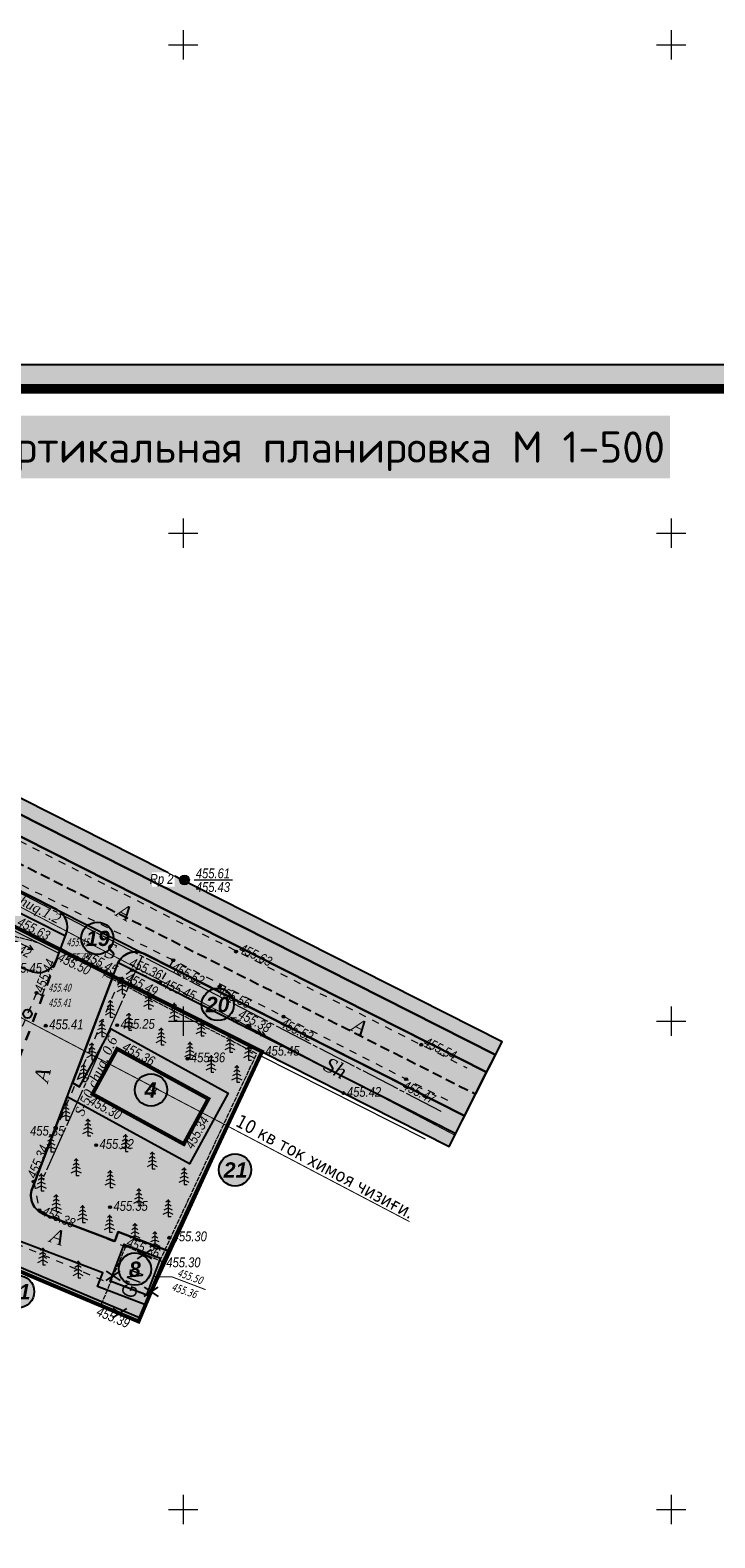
# Model space of a CAD drawing. Extents: x 339261 to 398512, y 4142390 to 4214102.
# Tile 19 of 20: x 398334 to 398404, y 4213947 to 4214102. Entities that reach past the tile are written whole.
import ezdxf
from ezdxf.enums import TextEntityAlignment as Align

# ---------------------------------------------------------------- set-up
doc = ezdxf.new("R2010")
doc.units = 0
doc.header["$LTSCALE"] = 0.5
doc.header["$MEASUREMENT"] = 0
for name, pattern in [('Auto_Street_NotBorder_Line_m1', [3, 1.5, -1.5]), ('Build_Contour_Notresid_m1', [1, 1, 0]), ('Commnctn_Waterpipes_Line_Unground_m1', [10, 8, -0.5, 1, -0.5]), ('Fence_Stone_Contour_Mr1m_m1', [1, 1, 0]), ('Footway_NotBorder_Line_m1', [3, 1.5, -1.5]), ('Relef_Horizontal_Basic_m1', [1, 1, 0]), ('STRIH', [2, 1, -1]), ('STRIH_1', [3, 2, -1]), ('ГОСТ 2.303 6', [12, 8, -1.5, 1, -1.5])]:
    doc.linetypes.add(name, pattern=pattern)
for name, color, linetype in [('(003) Пункты', 7, 'Continuous'), ('01_Red', 7, 'Continuous'), ('Bino', 7, 'Continuous'), ('Inshoot', 7, 'Continuous'), ('TREE', 74, 'Continuous'), ('V_Поверхность2_OPOR-PNT', 7, 'Continuous')]:
    doc.layers.add(name, color=color, linetype=linetype)
doc.layers.add('.', color=7, linetype='Continuous', lineweight=15)
doc.layers.add('Yozuvlar', color=250, linetype='Continuous', lineweight=18)
for name, color, linetype, lineweight, true_color in [('AUTO#_ROADS_EXIST_L', 7, 'Continuous', 15, 0x000000), ('AUTO#_ROADS_MTRAL_T', 7, 'Continuous', 15, 0x000000), ('COMMN_OBJCT_#####_B', 7, 'Continuous', 15, 0x000000), ('COMMN_OBJCT_WATER_L', 7, 'Continuous', 15, 0x000000), ('COMMN_OBJCT_WATER_T', 7, 'Continuous', 15, 0x000000), ('FENCE_GRDRL_#####_B', 7, 'Continuous', 15, 0x000000), ('GREEN_VGTAT_SRVEY_B', 7, 'Continuous', 15, 0x000000)]:
    doc.layers.add(name, color=color, linetype=linetype, lineweight=lineweight, true_color=true_color)
for name, color, linetype, true_color in [('BUILD_NORES_CNTUR_P', 7, 'Continuous', 0x000000), ('BUILD_NORES_TITLE_T', 7, 'Continuous', 0x000000), ('COMMN_OBJCT_ELCTR_B', 7, 'Continuous', 0x000000), ('FENCE_GRDRL_#####_L', 7, 'Continuous', 0x000000), ('GEODS_POINT_#####_B', 7, 'Continuous', 0x000000), ('GEODS_POINT_GRID#_B', 7, 'Continuous', 0x000000), ('GEODS_POINT_TITLE_A', 7, 'Continuous', 0x000000), ('RELEF_HRZNT_BASIC_L', 7, 'Continuous', 0x000000), ('RELEF_POINT_PICKT_B', 7, 'Continuous', 0x000000), ('RELEF_POINT_PICKT_T', 7, 'Continuous', 0x000000)]:
    doc.layers.add(name, color=color, linetype=linetype, true_color=true_color)
doc.styles.add('Arial', font='tahoma.ttf', dxfattribs={"width": 0.8})
doc.styles.add('MtXpl_Times_New_Roma', font='times.ttf')
doc.styles.add('БМ-431 (Times New Roman К)', font='timesi.ttf', dxfattribs={"height": 1})
doc.styles.add('Д-431 (Arial Narrow К)', font='ARIALNI.TTF', dxfattribs={"height": 1})
doc.styles.add('Р-131 (Arial Narrow)', font='ARIALN.TTF', dxfattribs={"height": 1})
doc.linetypes.add('Auto_Material_Border_Line_m1', pattern='A,0,[3,Topography.shx,S=0.5,R=0,X=0,Y=0],-0.5', length=0.5)
doc.linetypes.add('Fence_Stone_Mr1m_08_m1', pattern='A,8,[1,Topography.shx,S=0.8,R=90,X=0,Y=0],0', length=8)
doc.linetypes.add('ОГРАДА_М_1М', pattern='A,2.5,["о",Standard,S=1,R=0,X=0,Y=-0.35],0.5,["0",Standard,S=0.5,R=0,X=-0.3,Y=-0.25],2.5', length=5.5)
pattern_1 = [(12.949675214, (0, 0), (0.225141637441, 0.359598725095), [0.15, -0.45]), (102.949675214, (0.0899, -0.0563), (-0.359598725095, 0.225141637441), [0.15, -0.45])]

# ---------------------------------------------------------------- blocks, each defined once
blk = doc.blocks.new('CommnctnPoleTcircle_m1')
at = {"layer": 'COMMN_OBJCT_#####_B', "lineweight": 13, "true_color": 0xfffffe}
h = blk.add_hatch(color=7, dxfattribs=at)
edge = h.paths.add_edge_path()
edge.add_arc((0, 0), 0.5, 0, 360)
at = {"layer": 'COMMN_OBJCT_#####_B', "color": 18, "lineweight": 9, "true_color": 0x000000}
blk.add_circle((0, 0), 0.5, dxfattribs=at)
blk = doc.blocks.new('ElectricHighVLP_m1')
at = {"layer": 'COMMN_OBJCT_ELCTR_B', "color": 18, "linetype": 'Continuous', "lineweight": 20, "true_color": 0x000000}
for p, q in [((0, 0), (4, 0)), ((3, 0), (2, 0.5)), ((3, 0), (2, -0.5)), ((4, 0), (3, 0.5)), ((4, 0), (3, -0.5))]:
    blk.add_line(p, q, dxfattribs=at)
blk = doc.blocks.new('ElectricLowVLP_m1')
at = {"layer": 'COMMN_OBJCT_ELCTR_B', "color": 18, "linetype": 'Continuous', "lineweight": 20, "true_color": 0x000000}
for p, q in [((0, 0), (4, 0)), ((4, 0), (3, 0.5)), ((4, 0), (3, -0.5))]:
    blk.add_line(p, q, dxfattribs=at)
blk = doc.blocks.new('PointRLT_m1')
at = {"layer": 'GEODS_POINT_#####_B', "lineweight": 0, "true_color": 0xfffffe}
h = blk.add_hatch(color=7, dxfattribs=at)
edge = h.paths.add_edge_path()
edge.add_arc((0, 0), 1, 0, 360)
at = {"layer": 'GEODS_POINT_#####_B', "color": 18, "lineweight": 15, "true_color": 0x000000}
for p, q in [((-0.71, -0.71), (0.71, 0.71)), ((-0.71, 0.71), (0.71, -0.71))]:
    blk.add_line(p, q, dxfattribs=at)
at = {"layer": 'GEODS_POINT_#####_B', "color": 18, "lineweight": 20, "true_color": 0x000000}
blk.add_circle((0, 0), 1, dxfattribs=at)
blk = doc.blocks.new('*U8')
at = {"layer": 'GEODS_POINT_TITLE_A', "color": 18, "lineweight": 13, "true_color": 0x000000}
blk.add_lwpolyline([(2, 0), (2, 0), (9.86, 0)], dxfattribs=at)
at = {"layer": 'GEODS_POINT_TITLE_A', "color": 18, "lineweight": 13, "true_color": 0x000000, "style": 'Д-431 (Arial Narrow К)'}
for tag, p in [('Otmetka_Golovki', (2.32, 0.35)), ('Otmetka_Zemli', (2.32, -2.45))]:
    blk.add_attdef(tag, p, '', height=2, dxfattribs=at)
at = {"color": 18, "lineweight": 13, "true_color": 0x000000}
blk.add_wipeout([(-6.63, 1.54), (-6.63, -1.39), (-2, -1.39), (-2, 1.54)], dxfattribs=at).dxf.layer = 'GEODS_POINT_TITLE_A'
at = {"layer": 'GEODS_POINT_TITLE_A', "color": 18, "lineweight": 13, "true_color": 0x000000, "style": 'Д-431 (Arial Narrow К)'}
blk.add_attdef('Nazvanie', text='', height=2, dxfattribs=at).set_placement((-2.27, -0.8), align=Align.RIGHT)
blk = doc.blocks.new('GreenSpruce_m1')
at = {"layer": 'GREEN_VGTAT_SRVEY_B', "color": 18, "linetype": 'Continuous', "lineweight": 13, "true_color": 0x000000, "flags": 128}
for points in [[(-0.44, 3), (0, 3.4), (0.44, 3)], [(0, 3.5), (0, 0), (0.6, 0)], [(-1, 0.5), (0, 1), (1, 0.5)], [(-0.8, 1.4), (0, 1.8), (0.8, 1.4)], [(-0.62, 2.2), (0, 2.6), (0.62, 2.2)]]:
    blk.add_lwpolyline(points, dxfattribs=at)
blk = doc.blocks.new('CrossCoord_m1')
at = {"layer": 'GEODS_POINT_GRID#_B', "color": 3, "lineweight": 20, "true_color": 0x00ff00, "flags": 128}
for points in [[(-3, 0), (3, 0)], [(0, 3), (0, -3)]]:
    blk.add_lwpolyline(points, dxfattribs=at)
blk = doc.blocks.new('PointHight_m1')
at = {"layer": 'RELEF_POINT_PICKT_B', "linetype": 'Continuous', "lineweight": 15, "true_color": 0x000000}
h = blk.add_hatch(color=18, dxfattribs=at)
edge = h.paths.add_edge_path()
edge.add_arc((0, 0), 0.3, 0, 360)
at = {"layer": 'RELEF_POINT_PICKT_B', "color": 18, "linetype": 'Continuous', "lineweight": 15, "true_color": 0x000000}
blk.add_circle((0, 0), 0.3, dxfattribs=at)
blk.add_point((0, 0), dxfattribs=at)
blk = doc.blocks.new('Gate_m1')
at = {"layer": 'FENCE_GRDRL_#####_B', "color": 18, "linetype": 'Continuous', "lineweight": 9, "true_color": 0x000000, "const_width": 0.1}
blk.add_lwpolyline([(0, -1), (0, 1)], dxfattribs=at)
blk = doc.blocks.new('wdqwqwwq')
at = {"layer": 'AUTO#_ROADS_EXIST_L', "color": 18, "linetype": 'Auto_Street_NotBorder_Line_m1', "lineweight": 15, "true_color": 0x000000}
for points, elevation in [([(398268.55, 4214052.45), (398323.86, 4214023.21), (398379.06, 4213995.22)], 456.05), ([(398377.1, 4213991.89), (398348.98, 4214006.24), (398322.01, 4214019.61), (398266.89, 4214049)], 455.47)]:
    blk.add_lwpolyline(points, dxfattribs=dict(at, elevation=elevation))
at = {"layer": 'AUTO#_ROADS_EXIST_L', "color": 18, "linetype": 'Auto_Material_Border_Line_m1', "lineweight": 15, "true_color": 0x000000, "flags": 128}
blk.add_lwpolyline([(398337.45, 4214007.33), (398342.04, 4214005.11)], dxfattribs=at)
at = {"layer": 'AUTO#_ROADS_EXIST_L', "color": 18, "linetype": 'Footway_NotBorder_Line_m1', "lineweight": 15, "true_color": 0x000000}
for points, elevation in [([(398334.97, 4214002.9), (398335.56, 4214002.67), (398337.27, 4214006.97)], 455.44), ([(398348.98, 4214006.24), (398347.64, 4214003.98), (398344.78, 4214005.23), (398343.55, 4214004.36)], 455.47), ([(398343.55, 4214004.36), (398334.68, 4213983.58), (398335.25, 4213980.64), (398344.08, 4213976.91)], 455.49), ([(398334.97, 4214002.9), (398327.9, 4213986.36), (398325.2, 4213984.66), (398311.02, 4213990.24), (398302.37, 4213969.17), (398287.62, 4213974.41)], 455.44), ([(398324.54, 4213980.75), (398342.5, 4213973.17)], 455.3)]:
    blk.add_lwpolyline(points, dxfattribs=dict(at, elevation=elevation))
at = {"layer": 'BUILD_NORES_CNTUR_P', "color": 18, "linetype": 'Build_Contour_Notresid_m1', "lineweight": 13, "true_color": 0x000000, "flags": 128}
for points in [[(398343.23, 4213997.17), (398352.58, 4213992.05), (398350.05, 4213987.43), (398340.7, 4213992.55)], [(398341.55, 4213970.91), (398345.43, 4213969.27), (398347.98, 4213975.31), (398344.1, 4213976.95)]]:
    blk.add_lwpolyline(points, close=True, dxfattribs=at)
at = {"layer": 'COMMN_OBJCT_WATER_L', "color": 5, "linetype": 'Commnctn_Waterpipes_Line_Unground_m1', "lineweight": 15, "true_color": 0x0000ff, "flags": 128}
for points in [[(398266.28, 4214047.85), (398376.5, 4213990.74), (398376.5, 4213990.74), (398376.5, 4213990.74)], [(398345.79, 4214006.65), (398335.62, 4213983.9)], [(398335.51, 4213983.95), (398335.74, 4213983.85)]]:
    blk.add_lwpolyline(points, dxfattribs=at)
at = {"layer": 'FENCE_GRDRL_#####_L', "color": 18, "linetype": 'Fence_Stone_Contour_Mr1m_m1', "lineweight": 13, "true_color": 0x000000}
blk.add_lwpolyline([(398268.35, 4214027.98), (398272.59, 4214040.09), (398337.45, 4214007.33)], dxfattribs=at)
at = {"layer": 'FENCE_GRDRL_#####_L', "color": 18, "linetype": 'Fence_Stone_Mr1m_08_m1', "lineweight": 13, "true_color": 0x000000}
blk.add_lwpolyline([(398268.73, 4214027.85), (398272.82, 4214039.53), (398337.27, 4214006.97)], dxfattribs=at)
at = {"layer": 'FENCE_GRDRL_#####_L', "color": 18, "linetype": 'Fence_Stone_Contour_Mr1m_m1', "lineweight": 13, "true_color": 0x000000}
for points, elevation in [([(398347.61, 4213975.47), (398357.53, 4213996.67), (398341.86, 4214004.75)], 455.28), ([(398358.06, 4213996.85), (398374.98, 4213988.33)], 455.28), ([(398308.07, 4213941.25), (398314.41, 4213956.93), (398323.68, 4213978.89), (398341.71, 4213971.28)], 455.48)]:
    blk.add_lwpolyline(points, dxfattribs=dict(at, elevation=elevation))
at = {"layer": 'FENCE_GRDRL_#####_L', "color": 18, "linetype": 'Fence_Stone_Mr1m_08_m1', "lineweight": 13, "true_color": 0x000000}
for points, elevation in [([(398347.92, 4213975.18), (398358.06, 4213996.85), (398342.04, 4214005.11)], 455.28), ([(398357.88, 4213996.49), (398374.8, 4213987.97)], 455.28), ([(398308.45, 4213941.11), (398314.78, 4213956.78), (398323.89, 4213978.37), (398341.55, 4213970.91)], 455.48)]:
    blk.add_lwpolyline(points, dxfattribs=dict(at, elevation=elevation))
at = {"layer": 'RELEF_HRZNT_BASIC_L', "color": 34, "linetype": 'Relef_Horizontal_Basic_m1', "lineweight": 15, "true_color": 0xa55200, "elevation": 455.5}
blk.add_lwpolyline([(398315.47, 4214017.98), (398315.9, 4214017.35), (398317.54, 4214014.83), (398318.59, 4214013), (398319, 4214012.51), (398320.04, 4214011.69), (398321.91, 4214010.44), (398323.96, 4214009.31), (398325.49, 4214008.83), (398326.59, 4214008.77), (398327.46, 4214008.79), (398328, 4214008.92), (398328.78, 4214009.34), (398330.41, 4214009.17), (398332.68, 4214008.72), (398334.04, 4214008.36), (398335.05, 4214008.08)], dxfattribs=at)
at = {"layer": 'COMMN_OBJCT_#####_B', "color": 18, "true_color": 0x000000, "xscale": 0.5, "yscale": 0.5, "zscale": 0.5}
blk.add_blockref('CommnctnPoleTcircle_m1', (398356.67, 4213999.44), dxfattribs=at)
at = {"layer": 'COMMN_OBJCT_ELCTR_B', "color": 18, "true_color": 0x000000}
for name, p, xscale, yscale, zscale, rotation in [('ElectricLowVLP_m1', (398332.82, 4214008.23), 0.4999999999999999, 0.4999999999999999, 0.4999999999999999, 333.4900585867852), ('ElectricHighVLP_m1', (398356.67, 4213999.44), 0.5, 0.5, 0.5, 152.2913145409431), ('ElectricHighVLP_m1', (398356.67, 4213999.44), 0.5, 0.5, 0.5, 332.2875541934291)]:
    blk.add_blockref(name, p, dxfattribs=dict(at, xscale=xscale, yscale=yscale, zscale=zscale, rotation=rotation))
at = {"layer": 'FENCE_GRDRL_#####_B', "color": 18, "true_color": 0x000000, "xscale": 0.5, "yscale": 0.5, "zscale": 0.5, "rotation": 335.3852087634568}
for p in [(398337.33, 4214007.13), (398341.94, 4214004.92)]:
    blk.add_blockref('Gate_m1', p, dxfattribs=at)
at = {"layer": 'GEODS_POINT_#####_B', "color": 18, "true_color": 0x000000, "xscale": 0.5, "yscale": 0.5, "zscale": 0.5}
blk.add_blockref('PointRLT_m1', (398350.13, 4214014.47), dxfattribs=at)
at = {"layer": 'GEODS_POINT_GRID#_B', "color": 3, "true_color": 0x00ff00, "xscale": 0.5, "yscale": 0.5, "zscale": 0.5}
for p in [(398350, 4214100), (398400, 4214100), (398350, 4214050), (398400, 4214050), (398350, 4214000), (398400, 4214000), (398350, 4213950), (398400, 4213950)]:
    blk.add_blockref('CrossCoord_m1', p, dxfattribs=at)
at = {"layer": 'GREEN_VGTAT_SRVEY_B', "color": 18, "true_color": 0x000000, "xscale": 0.5, "yscale": 0.5, "zscale": 0.5}
for p in [(398343.73, 4214002.81), (398346.45, 4214001.28), (398342.53, 4214000.42), (398344.42, 4213999.08), (398349.08, 4214000.12), (398341.65, 4213998.44), (398347.73, 4213997.59), (398351.83, 4213998.49), (398340.63, 4213996.05), (398350.68, 4213996.13), (398354.78, 4213996.85), (398356.7, 4213996.03), (398352.85, 4213994.77), (398339.78, 4213993.84), (398355.49, 4213993.75), (398337.97, 4213989.88), (398340.23, 4213988.26), (398336.45, 4213986.64), (398344.07, 4213986.67), (398339.03, 4213984.21), (398346.83, 4213984.89), (398335.46, 4213982.65), (398342.51, 4213982.99), (398350.09, 4213983.27), (398345.45, 4213981.13), (398336.98, 4213980.51), (398339.68, 4213979.4), (398348.45, 4213979.99), (398342.45, 4213978.41), (398345.05, 4213977.57), (398347.09, 4213976.73), (398335.6, 4213975.05), (398339.22, 4213973.72)]:
    blk.add_blockref('GreenSpruce_m1', p, dxfattribs=at)
at = {"layer": 'RELEF_POINT_PICKT_B', "color": 18, "true_color": 0x000000, "xscale": 0.5, "yscale": 0.5, "zscale": 0.5}
for p in [(398337.45, 4214007.33, 455.5), (398355.41, 4214007.14, 455.63), (398348.98, 4214006.24, 455.52), (398342.04, 4214005.11, 455.45), (398343.55, 4214004.36, 455.49), (398344.78, 4214005.23, 455.36), (398347.64, 4214003.98, 455.45), (398334.97, 4214002.9, 455.44), (398353.73, 4214003.57, 455.56), (398335.92, 4213999.54, 455.41), (398343.23, 4213999.6, 455.25), (398356.67, 4213999.44, 455.38), (398360.27, 4214000.47, 455.52), (398343.23, 4213997.17, 455.36), (398350.44, 4213996.17, 455.36), (398358.06, 4213996.85, 455.45), (398374.38, 4213997.59, 455.54), (398372.83, 4213994.07, 455.47), (398340.77, 4213992.51, 455.3), (398366.42, 4213992.64, 455.42), (398341.08, 4213987.31, 455.32), (398350.05, 4213987.43, 455.34), (398334.68, 4213983.58, 455.34), (398335.25, 4213980.64, 455.38), (398342.51, 4213980.96, 455.35), (398348.57, 4213977.83, 455.3), (398344.11, 4213976.97, 455.36), (398347.92, 4213975.18, 455.3), (398341.55, 4213970.91, 455.39)]:
    blk.add_blockref('PointHight_m1', p, dxfattribs=at)
at = {"layer": 'AUTO#_ROADS_MTRAL_T', "color": 18, "true_color": 0x000000, "style": 'БМ-431 (Times New Roman К)'}
for s, rotation, p in [('A', 332.1383, (398343.62, 4214010.51)), ('S', 347.4142, (398342.4, 4214006.45)), ('A', 332.1383, (398367.72, 4213998.78)), ('Sh', 332.1383, (398365.24, 4213994.53)), ('A', 76.5672, (398336.3, 4213994.32)), ('A', 341.8597, (398336.87, 4213977.21))]:
    blk.add_text(s, height=1.5, rotation=rotation, dxfattribs=at).set_placement(p, align=Align.CENTER)
at = {"layer": 'BUILD_NORES_TITLE_T', "color": 18, "true_color": 0x000000}
for s, height, rotation, style, p in [('H', 1, 330.1291, 'БМ-431 (Times New Roman К)', (398346.74, 4213992.91)), ("G'N", 1.5, 69.217, 'Р-131 (Arial Narrow)', (398344.77, 4213973.12))]:
    blk.add_text(s, height=height, rotation=rotation, dxfattribs=dict(at, style=style)).set_placement(p, align=Align.MIDDLE)
at = {"layer": 'COMMN_OBJCT_WATER_T', "color": 18, "linetype": 'Continuous', "true_color": 0x000000, "style": 'БМ-431 (Times New Roman К)'}
for s, rotation, p in [('S-150 chuq.1.2', 332.6087, (398333.26, 4214012.36)), ('S-50 chuq. 0.6', 65.9458, (398341.19, 4213994.34))]:
    blk.add_text(s, height=1, rotation=rotation, dxfattribs=at).set_placement(p, align=Align.MIDDLE)
at = {"layer": 'RELEF_POINT_PICKT_T', "color": 18, "true_color": 0x000000, "style": 'Д-431 (Arial Narrow К)'}
for s, rotation, p in [('455.63', 332.7429, (398333.14, 4214010.29, 455.63)), ('455.42', 333.4827, (398331.2, 4214008.46, 455.42)), ('455.45', 332.7241, (398340.06, 4214006.79, 455.45)), ('455.63', 334.0093, (398355.85, 4214007.57, 455.63)), ('455.44', 68.3083, (398335.15, 4214003.03, 455.44)), ('455.50', 334.1888, (398337.26, 4214006.66, 455.5)), ('455.36', 336.3916, (398344.59, 4214006.1, 455.36)), ('455.52', 332.966, (398348.93, 4214005.67, 455.52)), ('455.49', 332.001, (398344.21, 4214004.61, 455.49)), ('455.45', 336.3916, (398348.01, 4214003.96, 455.45)), ('455.56', 334.0093, (398353.66, 4214003.25, 455.56)), ('455.38', 332.286, (398355.77, 4214000.85, 455.38)), ('455.52', 333.1639, (398360.09, 4213999.92, 455.52)), ('455.54', 333.1093, (398374.77, 4213998, 455.54)), ('455.36', 331.3031, (398343.91, 4213997.51, 455.36)), ('455.47', 332.966, (398372.6, 4213993.54, 455.47)), ('455.30', 331.3031, (398340.51, 4213991.98, 455.3)), ('455.34', 61.3031, (398350.55, 4213987.07, 455.34)), ('455.34', 66.8847, (398334.42, 4213984.01, 455.34)), ('455.38', 337.1139, (398335.62, 4213980.63, 455.38)), ('455.36', 337.9939, (398344.29, 4213977.47, 455.36)), ('455.39', 337.1517, (398341.22, 4213970.37, 455.39))]:
    blk.add_text(s, height=1, rotation=rotation, dxfattribs=at).set_placement(p, align=Align.MIDDLE_LEFT)
for s, p in [('455.45', (398332.02, 4214005.47, 455.45)), ('455.41', (398336.27, 4213999.68, 455.41)), ('455.25', (398343.58, 4213999.73, 455.25)), ('455.36', (398350.79, 4213996.3, 455.36)), ('455.45', (398358.41, 4213996.98, 455.45)), ('455.42', (398366.77, 4213992.77, 455.42)), ('455.35', (398334.31, 4213988.79, 455.35)), ('455.32', (398341.43, 4213987.44, 455.32)), ('455.35', (398342.86, 4213981.09, 455.35)), ('455.30', (398348.92, 4213977.97, 455.3)), ('455.30', (398348.27, 4213975.31, 455.3))]:
    blk.add_text(s, height=1, dxfattribs=at).set_placement(p, align=Align.MIDDLE_LEFT)
at = {"layer": 'GEODS_POINT_TITLE_A', "color": 18, "true_color": 0x000000, "xscale": 0.5, "yscale": 0.5, "zscale": 0.5}
blk.add_blockref('*U8', (398350.13, 4214014.47), dxfattribs=at).add_auto_attribs({'Nazvanie': 'Rp 2', 'Otmetka_Golovki': '455.61', 'Otmetka_Zemli': '455.43'})
at = {"layer": 'RELEF_POINT_PICKT_B', "color": 18, "true_color": 0x000000, "xscale": 0.5, "yscale": 0.5, "zscale": 0.5}
for p in [(398350.13, 4214014.47, 455.43), (398350.16, 4214014.46, 455.61)]:
    blk.add_blockref('PointHight_m1', p, dxfattribs=at)
blk = doc.blocks.new('qdqwdqwdwq')
at = {"color": 1, "linetype": 'ByBlock', "lineweight": -3}
blk.add_circle((1696904, 1455537), 433, dxfattribs=at)
blk = doc.blocks.new('ииваиава')
at = {"color": 1, "linetype": 'Continuous'}
for points in [[(402379.07, 4230314.28), (402380.8, 4230315.43)], [(402379.07, 4230315.43), (402380.8, 4230314.28)]]:
    blk.add_lwpolyline(points, dxfattribs=at)
blk = doc.blocks.new('ЦЕППП3П')
at = {"layer": '.', "linetype": 'ByBlock', "lineweight": 30, "true_color": 0xffffff}
h = blk.add_hatch(color=7, dxfattribs=at)
h.dxf.hatch_style = 1
edge = h.paths.add_edge_path()
edge.add_arc((45296.45, 54957.09), 1.27, 0, 360)
at = {"color": 0, "linetype": 'ByBlock', "lineweight": 25}
blk.add_circle((45296.45, 54957.09), 1.27, dxfattribs=at)

msp = doc.modelspace()

# ---------------------------------------------------------------- hatches: boundary and pattern name
at = {"linetype": 'ByBlock', "lineweight": 30}
h = msp.add_hatch(color=31, dxfattribs=at)
h.dxf.hatch_style = 1
h.paths.add_polyline_path([(398343.23, 4213997.17), (398352.58, 4213992.05), (398350.05, 4213987.43), (398340.7, 4213992.55)])
at = {"lineweight": 0, "true_color": 0xf96c6c, "transparency": 33554687}
h = msp.add_hatch(color=11, dxfattribs=at)
h.dxf.hatch_style = 1
h.paths.add_polyline_path([(398342.51, 4213973.4), (398343.93, 4213977.14), (398347.67, 4213975.72), (398346.25, 4213971.98)])
at = {"layer": '01_Red', "linetype": 'Continuous'}
h = msp.add_hatch(color=256, dxfattribs=at)
h.dxf.hatch_style = 1
h.set_gradient(color1=(71, 71, 71), color2=(82, 82, 82), one_color=1, tint=0.32)
h.paths.add_polyline_path([(398266.02, 4214047.34), (398378.83, 4213990.31), (398381.08, 4213994.77), (398268.27, 4214051.8)])
at = {"layer": 'Bino', "lineweight": 15, "ltscale": 0.1}
h = msp.add_hatch(color=254, dxfattribs=at)
h.dxf.hatch_style = 1
h.paths.add_polyline_path([(398233.34, 4213931.64), (398271.65, 4213917.38), (398291.79, 4213909.1), (398303.24, 4213940.2), (398309.99, 4213937.71), (398310.86, 4213940.19), (398308.1, 4213941.31), (398323.52, 4213978.5), (398345.42, 4213969.25), (398358.07, 4213996.88), (398377.25, 4213987.18), (398382.66, 4213997.89), (398269.85, 4214054.92), (398264.44, 4214044.21), (398272.95, 4214039.91), (398267.49, 4214024.12), (398249.17, 4213975.89), (398241.71, 4213955.82), (398239.56, 4213948.88)])
at = {"layer": 'TREE', "lineweight": 0}
h = msp.add_hatch(dxfattribs=at)
h.set_pattern_fill('CROSS', color=256, scale=1.2, angle=12.9497)
h.set_pattern_definition(pattern_1)
h.paths.add_polyline_path([(398268.27, 4214051.8), (398381.08, 4213994.77), (398381.99, 4213996.55), (398269.18, 4214053.59)])
h = msp.add_hatch(dxfattribs=at)
h.set_pattern_fill('CROSS', color=256, scale=1.2, angle=12.9497)
h.set_pattern_definition(pattern_1)
edge = h.paths.add_edge_path()
edge.add_line((398284.26, 4214035.87), (398337.94, 4214008.74))
edge.add_line((398337.94, 4214008.74), (398338.01, 4214008.94))
edge.add_arc((398336.14, 4214009.65), 2, 339.2238, 423.1808)
edge.add_line((398337.04, 4214011.43), (398286.96, 4214036.75))
edge.add_arc((398286.06, 4214034.94), 2.02, 63.4373, 152.6051)
h = msp.add_hatch(dxfattribs=at)
h.set_pattern_fill('CROSS', color=256, scale=1.2, angle=12.9497)
h.set_pattern_definition(pattern_1)
edge = h.paths.add_edge_path()
edge.add_line((398282.25, 4214024.91), (398291.99, 4214021.22))
edge.add_line((398291.99, 4214021.22), (398289.93, 4214025.77))
edge.add_line((398289.93, 4214025.77), (398292.54, 4214026.96))
edge.add_line((398292.54, 4214026.96), (398293.71, 4214024.37))
edge.add_line((398293.71, 4214024.37), (398296.33, 4214025.54))
edge.add_line((398296.33, 4214025.54), (398297.51, 4214022.92))
edge.add_line((398297.51, 4214022.92), (398300.13, 4214024.11))
edge.add_line((398300.13, 4214024.11), (398301.31, 4214021.49))
edge.add_line((398301.31, 4214021.49), (398303.93, 4214022.67))
edge.add_line((398303.93, 4214022.67), (398305.13, 4214020.01))
edge.add_line((398305.13, 4214020.01), (398307.75, 4214021.19))
edge.add_line((398307.75, 4214021.19), (398308.94, 4214018.56))
edge.add_line((398308.94, 4214018.56), (398311.55, 4214019.74))
edge.add_line((398311.55, 4214019.74), (398314.8, 4214012.56))
edge.add_line((398314.8, 4214012.56), (398334.42, 4214005.12))
edge.add_arc((398335.13, 4214006.99), 2, 249.2238, 339.2238)
edge.add_line((398337, 4214006.28), (398337.4, 4214007.33))
edge.add_line((398337.4, 4214007.33), (398283.73, 4214034.46))
edge.add_line((398283.73, 4214034.46), (398283.38, 4214033.53))
edge.add_line((398283.38, 4214033.53), (398281.99, 4214029.89))
edge.add_line((398281.99, 4214029.89), (398281.08, 4214027.49))
edge.add_arc((398282.95, 4214026.78), 2, 159.2238, 249.2238)
h = msp.add_hatch(dxfattribs=at)
h.set_pattern_fill('CROSS', color=256, scale=1.2, angle=12.9497)
h.set_pattern_definition(pattern_1)
edge = h.paths.add_edge_path()
edge.add_arc((398345.12, 4214005.11), 2, 63.1808, 153.1808)
edge.add_line((398343.33, 4214006.01), (398377.92, 4213988.52))
edge.add_line((398377.92, 4213988.52), (398378.83, 4213990.31))
edge.add_line((398378.83, 4213990.31), (398346.02, 4214006.89))
h = msp.add_hatch(dxfattribs=at)
h.set_pattern_fill('CROSS', color=256, scale=1.2, angle=12.9497)
h.set_pattern_definition(pattern_1)
edge = h.paths.add_edge_path()
edge.add_line((398338.1, 4213992.26), (398334.53, 4213982.84))
edge.add_arc((398336.4, 4213982.13), 2, 159.2238, 249.2238)
edge.add_line((398335.69, 4213980.26), (398343, 4213977.49))
edge.add_line((398343, 4213977.49), (398343.35, 4213978.43))
edge.add_line((398343.35, 4213978.43), (398348.52, 4213976.47))
edge.add_line((398348.52, 4213976.47), (398358.07, 4213996.88))
edge.add_line((398358.07, 4213996.88), (398342.79, 4214004.6))
edge.add_line((398342.79, 4214004.6), (398338.64, 4213993.68))
edge.add_line((398338.64, 4213993.68), (398339.38, 4213993.27))
edge.add_line((398339.38, 4213993.27), (398342.63, 4213999.21))
edge.add_line((398342.63, 4213999.21), (398354.62, 4213992.65))
edge.add_line((398354.62, 4213992.65), (398350.65, 4213985.39))
edge.add_line((398350.65, 4213985.39), (398338.1, 4213992.26))
h = msp.add_hatch(dxfattribs=at)
h.set_pattern_fill('CROSS', color=256, scale=1.2, angle=12.9497)
h.set_pattern_definition(pattern_1)
edge = h.paths.add_edge_path()
edge.add_line((398301.68, 4213945.28), (398308.63, 4213942.64))
edge.add_line((398308.63, 4213942.64), (398311.73, 4213950.3))
edge.add_line((398311.73, 4213950.3), (398314.41, 4213956.93))
edge.add_line((398314.41, 4213956.93), (398323.68, 4213978.89))
edge.add_line((398323.68, 4213978.89), (398345.59, 4213969.64))
edge.add_line((398345.59, 4213969.64), (398346.14, 4213970.95))
edge.add_line((398346.14, 4213970.95), (398341.22, 4213972.82))
edge.add_line((398341.22, 4213972.82), (398341.75, 4213974.22))
edge.add_line((398341.75, 4213974.22), (398314.57, 4213984.53))
edge.add_arc((398313.86, 4213982.66), 2, 69.2238, 159.2238)
edge.add_line((398311.99, 4213983.37), (398306.54, 4213968.99))
edge.add_arc((398308.41, 4213968.28), 2, 159.2238, 249.2238)
edge.add_line((398307.7, 4213966.41), (398315.04, 4213963.63))
edge.add_line((398315.04, 4213963.63), (398310.43, 4213951.53))
edge.add_line((398310.43, 4213951.53), (398304.85, 4213953.65))
edge.add_line((398304.85, 4213953.65), (398301.68, 4213945.28))

# ---------------------------------------------------------------- linework, layer by layer
at = {"linetype": 'Continuous'}
msp.add_lwpolyline([(398233.34, 4213931.64), (398271.65, 4213917.38), (398291.79, 4213909.1), (398303.24, 4213940.2), (398309.99, 4213937.71), (398310.86, 4213940.19), (398308.1, 4213941.31), (398323.52, 4213978.5), (398345.42, 4213969.25), (398358.07, 4213996.88), (398377.25, 4213987.18), (398382.66, 4213997.89), (398269.85, 4214054.92), (398264.44, 4214044.21), (398272.95, 4214039.91), (398267.49, 4214024.12), (398249.17, 4213975.89), (398241.71, 4213955.82), (398239.56, 4213948.88)], close=True, dxfattribs=at)

# ---------------------------------------------------------------- block references
at = {"xscale": 0.001, "yscale": 0.001, "zscale": 0.001, "rotation": 339.2238112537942}
msp.add_blockref('qdqwdqwdwq', (396231.18, 4213241.8, 455.39), dxfattribs=at)

# ---------------------------------------------------------------- next in the draw order: block references
at = {"linetype": 'Continuous'}
msp.add_blockref('wdqwqwwq', (0, 0), dxfattribs=at)

# ---------------------------------------------------------------- next in the draw order: hatches: boundary and pattern name
at = {"layer": '.', "linetype": 'Continuous', "lineweight": 35, "true_color": 0xffffff}
h = msp.add_hatch(color=7, dxfattribs=at)
h.dxf.hatch_style = 1
h.paths.add_polyline_path([(398214.89, 4214067.26), (398511.89, 4214067.26), (398511.89, 4213857.26), (398214.89, 4213857.26)])
h.paths.add_polyline_path([(398224.89, 4214064.76), (398509.39, 4214064.76), (398509.39, 4213859.76), (398224.89, 4213859.76)], flags=16)

# ---------------------------------------------------------------- next in the draw order: linework, layer by layer
msp.add_lwpolyline([(398214.89, 4214067.26), (398511.89, 4214067.26), (398511.89, 4213857.26), (398214.89, 4213857.26)], close=True)
at = {"const_width": 1}
msp.add_lwpolyline([(398224.89, 4214064.76), (398509.39, 4214064.76), (398509.39, 4213859.76), (398224.89, 4213859.76)], close=True, dxfattribs=at)
at = {"color": 1, "linetype": 'Continuous', "const_width": 0.1, "elevation": -51.34}
for points in [[(398269.85, 4214054.92), (398382.66, 4213997.89)], [(398264.44, 4214044.21), (398377.25, 4213987.18)]]:
    msp.add_lwpolyline(points, dxfattribs=at)
at = {"linetype": 'Continuous', "elevation": -51.34}
msp.add_lwpolyline([(398268.27, 4214051.8), (398381.08, 4213994.77), (398381.99, 4213996.55), (398269.18, 4214053.59)], close=True, dxfattribs=at)
at = {"linetype": 'Continuous'}
for points, elevation in [([(398269.18, 4214053.59), (398381.99, 4213996.55)], -51.34), ([(398284.26, 4214035.87), (398337.94, 4214008.74)], -51.34), ([(398343.32, 4214006.02), (398377.92, 4213988.52)], -51.34), ([(398339.38, 4213993.27), (398342.63, 4213999.21), (398354.62, 4213992.65), (398350.65, 4213985.39), (398338.1, 4213992.26)], 455.36), ([(398377.25, 4213987.18), (398382.66, 4213997.89)], -51.34), ([(398339.38, 4213993.27), (398338.64, 4213993.68)], 455.36)]:
    msp.add_lwpolyline(points, dxfattribs=dict(at, elevation=elevation))
msp.add_lwpolyline([(398266.02, 4214047.34), (398378.83, 4213990.31), (398381.08, 4213994.77), (398268.27, 4214051.8)], close=True, dxfattribs=at)
at = {"color": 7, "linetype": 'STRIH_1', "true_color": 0xffffff, "elevation": -51.34}
msp.add_lwpolyline([(398267.14, 4214049.57), (398379.95, 4213992.54)], dxfattribs=at)
at = {"color": 6, "linetype": 'Continuous', "const_width": 0.1}
for points in [[(398275.61, 4214042.74), (398326.13, 4214015.48), (398356.67, 4213999.44), (398377.83, 4213988.33)], [(398270.86, 4214033.94), (398321.43, 4214006.65), (398352.02, 4213990.59), (398373.18, 4213979.48)]]:
    msp.add_lwpolyline(points, dxfattribs=at)
at = {"color": 2, "linetype": 'STRIH', "lineweight": 30, "ltscale": 2, "elevation": 455.39}
msp.add_lwpolyline([(398253.51, 4213986.97), (398300.69, 4213969.07, 0.414137), (398303.26, 4213970.23), (398310.67, 4213989.76), (398326.34, 4213983.81, 0.414214), (398328.92, 4213984.97), (398337.4, 4214007.33), (398272.95, 4214039.91), (398267.48, 4214024.08)], format="xyb", close=True, dxfattribs=at)
at = {"linetype": 'Continuous'}
for points, elevation in [([(398284.19, 4214035.67), (398281.08, 4214027.49, 0.414214), (398282.25, 4214024.91), (398334.42, 4214005.12, 0.414214), (398337, 4214006.28), (398338.01, 4214008.94, 0.383649), (398337.04, 4214011.43), (398286.96, 4214036.75, 0.445453)], 455.39), ([(398284.26, 4214035.87), (398337.94, 4214008.74), (398338.01, 4214008.94, 0.383649), (398337.04, 4214011.43), (398286.96, 4214036.75, 0.409966)], -51.34), ([(398282.25, 4214024.91), (398291.99, 4214021.22), (398289.93, 4214025.77), (398292.54, 4214026.96), (398293.71, 4214024.37), (398296.33, 4214025.54), (398297.51, 4214022.92), (398300.13, 4214024.11), (398301.31, 4214021.49), (398303.93, 4214022.67), (398305.13, 4214020.01), (398307.75, 4214021.19), (398308.94, 4214018.56), (398311.55, 4214019.74), (398314.8, 4214012.56), (398334.42, 4214005.12, 0.414214), (398337, 4214006.28), (398337.4, 4214007.33), (398283.73, 4214034.46), (398283.38, 4214033.53), (398281.99, 4214029.89), (398281.08, 4214027.49, 0.414214)], 455.39)]:
    msp.add_lwpolyline(points, format="xyb", close=True, dxfattribs=dict(at, elevation=elevation))
at = {"color": 5, "linetype": 'ОГРАДА_М_1М', "lineweight": 20, "const_width": 0.05, "elevation": 455.39}
for points in [[(398283.73, 4214034.47), (398338.29, 4214006.88)], [(398341.88, 4214005.06), (398340.76, 4214006.62)], [(398341.88, 4214005.06), (398358.06, 4213996.85)]]:
    msp.add_lwpolyline(points, dxfattribs=at)
at = {"linetype": 'Continuous'}
msp.add_lwpolyline([(398348.52, 4213976.47), (398343.35, 4213978.43), (398343, 4213977.49), (398335.69, 4213980.26, -0.414214), (398334.53, 4213982.84), (398343.25, 4214005.82, -0.445453), (398346.02, 4214006.89), (398350.25, 4214004.75)], format="xyb", dxfattribs=at)
for points in [[(398346.02, 4214006.89, 0.414214), (398343.33, 4214006.01), (398377.92, 4213988.52), (398378.83, 4213990.31)], [(398338.1, 4213992.26), (398334.53, 4213982.84, 0.414214), (398335.69, 4213980.26), (398343, 4213977.49), (398343.35, 4213978.43), (398348.52, 4213976.47), (398358.07, 4213996.88), (398342.79, 4214004.6), (398338.64, 4213993.68), (398339.38, 4213993.27), (398342.63, 4213999.21), (398354.62, 4213992.65), (398350.65, 4213985.39)], [(398301.68, 4213945.28), (398308.63, 4213942.64), (398311.73, 4213950.3), (398314.41, 4213956.93), (398323.68, 4213978.89), (398345.59, 4213969.64), (398346.14, 4213970.95), (398341.22, 4213972.82), (398341.75, 4213974.22), (398314.57, 4213984.53, 0.414214), (398311.99, 4213983.37), (398306.54, 4213968.99, 0.414214), (398307.7, 4213966.41), (398315.04, 4213963.63), (398310.43, 4213951.53), (398304.85, 4213953.65)]]:
    msp.add_lwpolyline(points, format="xyb", close=True, dxfattribs=at)
at = {"color": 5, "linetype": 'ОГРАДА_М_1М', "lineweight": 20, "const_width": 0.05}
msp.add_lwpolyline([(398338.29, 4214006.88), (398340.36, 4214006.92)], dxfattribs=at)
at = {"linetype": 'Continuous', "const_width": 0.4, "elevation": 455.36}
msp.add_lwpolyline([(398343.23, 4213997.17), (398352.58, 4213992.05), (398350.05, 4213987.43), (398340.7, 4213992.55)], close=True, dxfattribs=at)
at = {"color": 1, "const_width": 0.1}
msp.add_lwpolyline([(398346.96, 4213973.85), (398348.85, 4213973.82), (398352.3, 4213972.51)], dxfattribs=at)
at = {"layer": 'Inshoot', "lineweight": 30, "ltscale": 0.1, "const_width": 0.2}
msp.add_lwpolyline([(398342.51, 4213973.4), (398343.93, 4213977.14), (398347.67, 4213975.72), (398346.25, 4213971.98)], close=True, dxfattribs=at)
at = {"layer": 'V_Поверхность2_OPOR-PNT', "color": 5, "linetype": 'ByBlock', "lineweight": 30, "const_width": 0.0923}
for points in [[(398337.18, 4214007.32), (398337.64, 4214007.32)], [(398337.41, 4214007.09), (398337.41, 4214007.55)]]:
    msp.add_lwpolyline(points, dxfattribs=at)
at = {"layer": 'V_Поверхность2_OPOR-PNT', "color": 5, "linetype": 'ByBlock', "lineweight": 30, "const_width": 0.0923, "elevation": 455.44}
for points in [[(398335.33, 4214002.67), (398335.79, 4214002.67)], [(398335.56, 4214002.44), (398335.56, 4214002.9)]]:
    msp.add_lwpolyline(points, dxfattribs=at)
at = {"layer": 'Yozuvlar', "color": 6, "linetype": 'ГОСТ 2.303 6', "lineweight": 25, "ltscale": 0.5, "const_width": 0.4}
msp.add_lwpolyline([(398233.34, 4213931.64), (398271.65, 4213917.39), (398291.79, 4213909.1), (398303.26, 4213940.26), (398309.99, 4213937.71), (398310.92, 4213940.17), (398308.1, 4213941.31), (398311.73, 4213950.3), (398314.41, 4213956.93), (398323.52, 4213978.5), (398323.88, 4213978.35), (398345.42, 4213969.25), (398347.98, 4213975.32), (398358.07, 4213996.88), (398272.95, 4214039.91), (398268.73, 4214027.85), (398267.49, 4214024.12), (398252.87, 4213985.27), (398249.17, 4213975.89), (398241.71, 4213955.82), (398239.51, 4213948.75)], close=True, dxfattribs=at)

# ---------------------------------------------------------------- next in the draw order: block references
at = {"xscale": 1.302954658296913, "yscale": 1.302954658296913, "zscale": 1.302954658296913}
for p in [(339321.98, 4142401.9), (339334.32, 4142395.12), (339327.48, 4142386.37), (339336.09, 4142378.18), (339325.83, 4142368.02), (339313.87, 4142365.71)]:
    msp.add_blockref('ЦЕППП3П', p, dxfattribs=at)
at = {"linetype": 'Continuous', "xscale": 0.832577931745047, "yscale": 0.832577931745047, "zscale": 0.832577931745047}
for p in [(63333.39, 691909.34), (63330.18, 691907.15), (63334.05, 691905.5), (63330.84, 691903.3)]:
    msp.add_blockref('ииваиава', p, dxfattribs=at)

# ---------------------------------------------------------------- next in the draw order: texts
at = {"layer": '(003) Пункты', "color": 6, "insert": (398355.88, 4213990.54), "char_height": 1.3592, "width": 77.0067, "attachment_point": 1, "rotation": 331.7776, "style": 'MtXpl_Times_New_Roma'}
msp.add_mtext('{\\fTahoma|b0|i0|c0|p34;10 \\fTahoma|b0|i0|c204|p34;кв ток химоя чизиғи.}', dxfattribs=at)
at = {"color": 0, "insert": (398328.01, 4214058.37), "char_height": 3.2, "width": 70.2422, "attachment_point": 4, "bg_fill": 1, "box_fill_scale": 1.5, "bg_fill_color": 7, "bg_fill_true_color": 16777215, "bg_fill_transparency": 0}
msp.add_mtext('\\pi-3.9993,l3.9993;{\\fISOCPEUR|b1|i0|c204|p34;\\C256;Вертикальная планировка М 1-500}', dxfattribs=at)
at = {"color": 1, "linetype": 'ByBlock', "lineweight": 30, "char_height": 1.5635, "width": 3.2452, "attachment_point": 1}
for s, insert in [('\\pi0.53526;{\\fArial|b1|i1|c0|p34;19}', (398339.51, 4214009.27)), ('\\pi0.45741;{\\fArial|b1|i1|c0|p34;20}', (398351.85, 4214002.49)), ('\\pi1.0408;{\\fArial|b1|i1|c0|p34;4}', (398345.01, 4213993.74)), ('\\pi0.52353;{\\fArial|b1|i1|c0|p34;21}', (398353.62, 4213985.55)), ('\\pi1.07546;{\\fArial|b1|i1|c0|p34;8}', (398343.36, 4213975.39)), ('\\pi0.52353;{\\fArial|b1|i1|c0|p34;21}', (398331.4, 4213973.08))]:
    msp.add_mtext(s, dxfattribs=dict(at, insert=insert))
at = {"layer": 'V_Поверхность2_OPOR-PNT', "color": 1, "linetype": 'ByBlock', "lineweight": 30, "style": 'Arial', "oblique": 14.9943, "width": 0.7}
for s, p in [('455.45', (398338.03, 4214007.69)), ('455.40', (398336.17, 4214003.04, 455.44))]:
    msp.add_text(s, height=0.8, dxfattribs=at).set_placement(p)
at = {"layer": 'V_Поверхность2_OPOR-PNT', "color": 7, "linetype": 'ByBlock', "lineweight": 30, "style": 'Arial', "oblique": 14.9943, "width": 0.7}
for s, p in [('455.45', (398338.03, 4214006.15)), ('455.41', (398336.17, 4214001.5, 455.44))]:
    msp.add_text(s, height=0.8, dxfattribs=at).set_placement(p)
at = {"layer": 'V_Поверхность2_OPOR-PNT', "color": 5, "linetype": 'ByBlock', "lineweight": 30, "style": 'Arial', "oblique": 10, "width": 0.8}
msp.add_text('455.50', height=0.807, rotation=340.4437, dxfattribs=at).set_placement((398349.33, 4213973.93, -549.59))
at = {"layer": 'V_Поверхность2_OPOR-PNT', "color": 7, "linetype": 'ByBlock', "lineweight": 30, "style": 'Arial', "oblique": 10, "width": 0.8}
msp.add_text('455.36', height=0.807, rotation=340.4437, dxfattribs=at).set_placement((398348.74, 4213972.49, -549.59))

doc.saveas('drawing.dxf')
